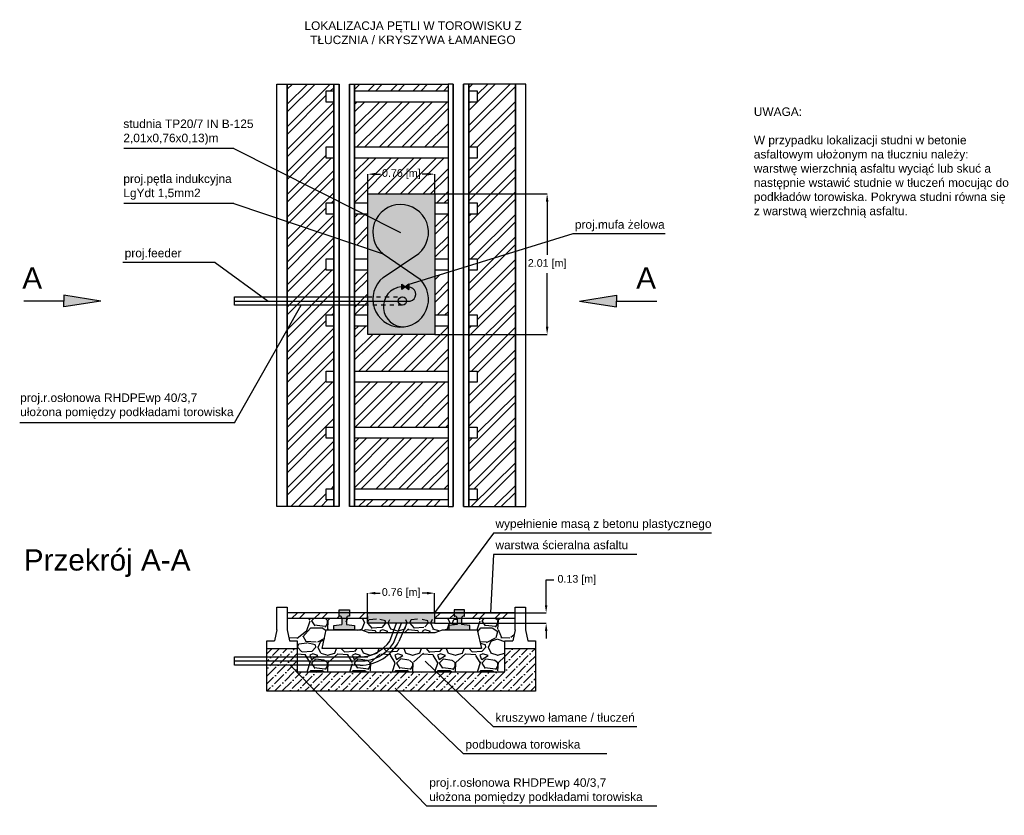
# Model space of a CAD drawing. Header units: metres. Extents: x 7499993 to 7500093, y 5790100 to 5790119.
# Tile 4 of 4: x 7500070 to 7500093, y 5790100 to 5790119. Entities that reach past the tile are written whole.
import ezdxf

# ---------------------------------------------------------------- set-up
doc = ezdxf.new("R2010")
doc.units = ezdxf.units.M
doc.header["$MEASUREMENT"] = 0
doc.linetypes.add('DASHED2', pattern=[0.375, 0.25, -0.125])
doc.layers.add('GTS - detekcja dla pojazdów', color=7, linetype='Continuous', lineweight=30)
doc.layers.add('GTS PE - studnie', color=7, linetype='Continuous')
doc.styles.get("Standard").update_dxf_attribs({"font": 'arial.ttf'})
doc.dimstyles.get("Standard").update_dxf_attribs({"dimtxt": 0.18, "dimasz": 0.18, "dimexe": 0.18, "dimexo": 0.0625, "dimgap": 0.09, "dimtad": 0, "dimtih": 1, "dimtoh": 1, "dimdec": 4, "dimzin": 0, "dimdsep": 46, "dimtxsty": 'Standard', "dimcen": 0.09, "dimadec": 0, "dimazin": 0, "dimtfac": 1, "dimtdec": 4, "dimtofl": 0, "dimtmove": 0, "dimatfit": 3, "dimfxl": 1, "dimtolj": 1, "dimtzin": 0, "dimarcsym": 0})
pattern_1 = [(45, (0, 0), (-0.2651650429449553, 0.2651650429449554), []), (45, (0.176776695, 0), (-0.2651650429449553, 0.2651650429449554), [])]

# ---------------------------------------------------------------- blocks, each defined once
blk = doc.blocks.new('*D16')
at = {"layer": 'GTS PE - studnie', "color": 0, "lineweight": -2, "transparency": 16777216}
for p, q in [((7500078.305264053, 5790115.095114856), (7500078.305264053, 5790115.558072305)), ((7500078.485264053, 5790115.558072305), (7500078.602008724, 5790115.558072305)), ((7500079.700458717, 5790115.558072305), (7500079.583714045, 5790115.558072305)), ((7500079.880458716, 5790115.095114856), (7500079.880458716, 5790115.558072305))]:
    blk.add_line(p, q, dxfattribs=at)
at = {"layer": 'GTS PE - studnie', "color": 0, "lineweight": -3, "transparency": 16777216}
for points in [[(7500078.485264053, 5790115.588072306), (7500078.485264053, 5790115.528072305), (7500078.305264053, 5790115.558072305)], [(7500079.700458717, 5790115.588072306), (7500079.700458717, 5790115.528072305), (7500079.880458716, 5790115.558072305)]]:
    blk.add_solid(points, dxfattribs=at)
at = {"layer": 'GTS PE - studnie', "color": 0, "lineweight": -3, "transparency": 16777216, "insert": (7500079.092861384, 5790115.558072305), "char_height": 0.18, "attachment_point": 5}
blk.add_mtext('\\A1;0.76 [m]', dxfattribs=at)
blk = doc.blocks.new('*D15')
at = {"layer": 'GTS PE - studnie', "color": 0, "lineweight": -2, "transparency": 16777216}
for p, q in [((7500079.897104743, 5790115.095114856), (7500082.519924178, 5790115.095114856)), ((7500082.519924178, 5790114.915114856), (7500082.519924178, 5790113.657820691)), ((7500082.519924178, 5790111.969817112), (7500082.519924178, 5790113.227111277)), ((7500079.880458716, 5790111.789817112), (7500082.519924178, 5790111.789817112))]:
    blk.add_line(p, q, dxfattribs=at)
at = {"layer": 'GTS PE - studnie', "color": 0, "lineweight": -3, "transparency": 16777216}
for points in [[(7500082.489924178, 5790114.915114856), (7500082.549924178, 5790114.915114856), (7500082.519924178, 5790115.095114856)], [(7500082.489924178, 5790111.969817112), (7500082.549924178, 5790111.969817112), (7500082.519924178, 5790111.789817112)]]:
    blk.add_solid(points, dxfattribs=at)
at = {"layer": 'GTS PE - studnie', "color": 0, "lineweight": -3, "transparency": 16777216, "insert": (7500082.519924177, 5790113.442465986), "char_height": 0.18, "attachment_point": 5}
blk.add_mtext('\\A1;2.01 [m]', dxfattribs=at)
blk = doc.blocks.new('*D13')
at = {"layer": 'GTS PE - studnie', "color": 0, "lineweight": -2, "transparency": 16777216}
for p, q in [((7500078.30093582, 5790105.243580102), (7500078.30093582, 5790105.706537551)), ((7500078.480935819, 5790105.706537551), (7500078.597680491, 5790105.706537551)), ((7500079.696130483, 5790105.706537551), (7500079.579385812, 5790105.706537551)), ((7500079.876130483, 5790105.243580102), (7500079.876130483, 5790105.706537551))]:
    blk.add_line(p, q, dxfattribs=at)
at = {"layer": 'GTS PE - studnie', "color": 0, "lineweight": -3, "transparency": 16777216}
for points in [[(7500078.480935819, 5790105.736537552), (7500078.480935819, 5790105.676537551), (7500078.30093582, 5790105.706537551)], [(7500079.696130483, 5790105.736537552), (7500079.696130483, 5790105.676537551), (7500079.876130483, 5790105.706537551)]]:
    blk.add_solid(points, dxfattribs=at)
at = {"layer": 'GTS PE - studnie', "color": 0, "lineweight": -3, "transparency": 16777216, "insert": (7500079.088533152, 5790105.706537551), "char_height": 0.18, "attachment_point": 5}
blk.add_mtext('\\A1;0.76 [m]', dxfattribs=at)
blk = doc.blocks.new('*D14')
at = {"layer": 'GTS PE - studnie', "color": 0, "lineweight": -2, "transparency": 16777216}
for p, q in [((7500082.497074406, 5790105.423580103), (7500082.497074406, 5790106.016466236)), ((7500082.497074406, 5790106.016466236), (7500082.677074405, 5790106.016466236)), ((7500079.876130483, 5790105.243580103), (7500082.497074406, 5790105.243580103)), ((7500079.876130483, 5790104.999612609), (7500082.497074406, 5790104.999612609)), ((7500082.497074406, 5790104.819612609), (7500082.497074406, 5790104.639612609))]:
    blk.add_line(p, q, dxfattribs=at)
at = {"layer": 'GTS PE - studnie', "color": 0, "lineweight": -3, "transparency": 16777216}
for points in [[(7500082.467074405, 5790105.423580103), (7500082.527074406, 5790105.423580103), (7500082.497074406, 5790105.243580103)], [(7500082.467074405, 5790104.819612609), (7500082.527074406, 5790104.819612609), (7500082.497074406, 5790104.999612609)]]:
    blk.add_solid(points, dxfattribs=at)
at = {"layer": 'GTS PE - studnie', "color": 0, "lineweight": -3, "transparency": 16777216, "insert": (7500083.217927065, 5790106.016466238), "char_height": 0.18, "attachment_point": 5}
blk.add_mtext('\\A1;0.13 [m]', dxfattribs=at)

msp = doc.modelspace()

# ---------------------------------------------------------------- hatches: boundary and pattern name
at = {"layer": 'GTS PE - studnie', "lineweight": -3}
h = msp.add_hatch(dxfattribs=at)
h.set_pattern_fill('ANSI32', color=256)
h.set_pattern_definition(pattern_1)
h.paths.add_polyline_path([(7500081.775193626, 5790117.675204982), (7500080.679260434, 5790117.675204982), (7500080.679260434, 5790117.518232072), (7500080.878269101, 5790117.518232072), (7500080.878269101, 5790117.253852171), (7500080.679260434, 5790117.253852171), (7500080.679260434, 5790116.200528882), (7500080.878269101, 5790116.200528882), (7500080.878269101, 5790115.936148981), (7500080.679260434, 5790115.936148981), (7500080.679260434, 5790114.882825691), (7500080.878269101, 5790114.882825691), (7500080.878269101, 5790114.61844579), (7500080.679260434, 5790114.61844579), (7500080.679260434, 5790113.565122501), (7500080.878269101, 5790113.565122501), (7500080.878269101, 5790113.3007426), (7500080.679260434, 5790113.3007426), (7500080.679260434, 5790112.247419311), (7500080.878269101, 5790112.247419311), (7500080.878269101, 5790111.98303941), (7500080.679260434, 5790111.98303941), (7500080.679260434, 5790110.92971612), (7500080.878269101, 5790110.92971612), (7500080.878269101, 5790110.66533622), (7500080.679260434, 5790110.66533622), (7500080.679260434, 5790109.61201293), (7500080.878269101, 5790109.61201293), (7500080.878269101, 5790109.347633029), (7500080.679260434, 5790109.347633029), (7500080.679260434, 5790108.16211979), (7500080.878269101, 5790108.16211979), (7500080.878269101, 5790107.897739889), (7500080.679260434, 5790107.897739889), (7500080.679260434, 5790107.744231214), (7500081.775193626, 5790107.744231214)])
h.paths.add_polyline_path([(7500077.506462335, 5790117.253852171), (7500077.329419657, 5790117.253852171), (7500077.329419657, 5790117.518232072), (7500077.506462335, 5790117.518232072), (7500077.506462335, 5790117.675204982), (7500076.410529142, 5790117.675204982), (7500076.410529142, 5790107.744231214), (7500077.506462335, 5790107.744231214), (7500077.506462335, 5790107.897739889), (7500077.329419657, 5790107.897739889), (7500077.329419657, 5790108.16211979), (7500077.506462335, 5790108.16211979), (7500077.506462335, 5790109.347633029), (7500077.329419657, 5790109.347633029), (7500077.329419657, 5790109.61201293), (7500077.506462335, 5790109.61201293), (7500077.506462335, 5790110.66533622), (7500077.329419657, 5790110.66533622), (7500077.329419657, 5790110.92971612), (7500077.506462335, 5790110.92971612), (7500077.506462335, 5790111.98303941), (7500077.329419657, 5790111.98303941), (7500077.329419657, 5790112.247419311), (7500077.506462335, 5790112.247419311), (7500077.506462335, 5790113.3007426), (7500077.329419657, 5790113.3007426), (7500077.329419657, 5790113.565122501), (7500077.506462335, 5790113.565122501), (7500077.506462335, 5790114.61844579), (7500077.329419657, 5790114.61844579), (7500077.329419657, 5790114.882825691), (7500077.506462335, 5790114.882825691), (7500077.506462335, 5790115.936148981), (7500077.329419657, 5790115.936148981), (7500077.329419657, 5790116.200528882), (7500077.506462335, 5790116.200528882)])
h = msp.add_hatch(dxfattribs=at)
h.set_pattern_fill('ANSI32', color=256)
h.set_pattern_definition(pattern_1)
h.paths.add_polyline_path([(7500080.191108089, 5790117.675204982), (7500077.994614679, 5790117.675204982), (7500077.994614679, 5790117.518232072), (7500080.191108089, 5790117.518232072)])
h = msp.add_hatch(dxfattribs=at)
h.set_pattern_fill('ANSI32', color=256)
h.set_pattern_definition(pattern_1)
h.paths.add_polyline_path([(7500080.191108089, 5790117.253852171), (7500077.994614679, 5790117.253852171), (7500077.994614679, 5790116.200528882), (7500080.191108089, 5790116.200528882)])
h = msp.add_hatch(dxfattribs=at)
h.set_pattern_fill('ANSI32', color=256)
h.set_pattern_definition(pattern_1)
h.paths.add_polyline_path([(7500080.191108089, 5790115.936148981), (7500077.994614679, 5790115.936148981), (7500077.994614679, 5790114.882825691), (7500078.305264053, 5790114.882825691), (7500078.305264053, 5790115.095114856), (7500079.880458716, 5790115.095114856), (7500079.880458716, 5790114.882825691), (7500080.191108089, 5790114.882825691)])
h.paths.add_polyline_path([(7500078.596572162, 5790115.394770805), (7500079.595044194, 5790115.394770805), (7500079.595044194, 5790115.765698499), (7500078.596572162, 5790115.765698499)], flags=24)
h = msp.add_hatch(color=21, dxfattribs=at)
h.dxf.hatch_style = 1
h.paths.add_polyline_path([(7500078.305264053, 5790115.095114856), (7500079.880458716, 5790115.095114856), (7500079.880458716, 5790111.789817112), (7500078.305264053, 5790111.789817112)])
h = msp.add_hatch(dxfattribs=at)
h.set_pattern_fill('ANSI32', color=256)
h.set_pattern_definition(pattern_1)
h.paths.add_polyline_path([(7500078.305264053, 5790114.576851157), (7500078.222438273, 5790114.61844579), (7500077.994614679, 5790114.61844579), (7500077.994614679, 5790113.907764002), (7500078.305264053, 5790113.80281831)])
h = msp.add_hatch(dxfattribs=at)
h.set_pattern_fill('ANSI32', color=256)
h.set_pattern_definition(pattern_1)
h.paths.add_polyline_path([(7500080.191108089, 5790114.61844579), (7500079.880458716, 5790114.61844579), (7500079.880458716, 5790113.565122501), (7500080.191108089, 5790113.565122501)])
h = msp.add_hatch(dxfattribs=at)
h.set_pattern_fill('ANSI32', color=256)
h.set_pattern_definition(pattern_1)
h.paths.add_polyline_path([(7500078.305264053, 5790113.3007426), (7500077.994614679, 5790113.3007426), (7500077.994614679, 5790112.247419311), (7500078.305264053, 5790112.247419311)])
h = msp.add_hatch(dxfattribs=at)
h.set_pattern_fill('ANSI32', color=256)
h.set_pattern_definition(pattern_1)
h.paths.add_polyline_path([(7500080.191108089, 5790113.245326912), (7500079.880458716, 5790113.149364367), (7500079.880458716, 5790112.247419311), (7500080.191108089, 5790112.247419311)])
h = msp.add_hatch(color=256, dxfattribs=at)
h.dxf.hatch_style = 1
h.paths.add_polyline_path([(7500079.101583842, 5790112.973405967), (7500079.273004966, 5790112.850294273), (7500079.273004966, 5790112.973405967), (7500079.101583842, 5790112.850294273)])
h = msp.add_hatch(color=256, dxfattribs=at)
h.dxf.hatch_style = 1
h.paths.add_polyline_path([(7500071.161160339, 5790112.710999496), (7500071.161160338, 5790112.57513423), (7500071.161160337, 5790112.439268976), (7500072.029577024, 5790112.57513423)])
h = msp.add_hatch(color=256, dxfattribs=at)
h.dxf.hatch_style = 1
h.paths.add_polyline_path([(7500084.151001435, 5790112.710999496), (7500084.151001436, 5790112.57513423), (7500084.151001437, 5790112.439268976), (7500083.282584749, 5790112.57513423)])
h = msp.add_hatch(dxfattribs=at)
h.set_pattern_fill('ANSI32', color=256)
h.set_pattern_definition(pattern_1)
h.paths.add_polyline_path([(7500080.191108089, 5790111.98303941), (7500079.880458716, 5790111.98303941), (7500079.880458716, 5790111.789817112), (7500078.305264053, 5790111.789817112), (7500078.305264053, 5790111.98303941), (7500077.994614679, 5790111.98303941), (7500077.994614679, 5790110.92971612), (7500080.191108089, 5790110.92971612)])
h = msp.add_hatch(dxfattribs=at)
h.set_pattern_fill('ANSI32', color=256)
h.set_pattern_definition(pattern_1)
h.paths.add_polyline_path([(7500080.191108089, 5790110.66533622), (7500077.994614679, 5790110.66533622), (7500077.994614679, 5790109.61201293), (7500080.191108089, 5790109.61201293)])
h = msp.add_hatch(dxfattribs=at)
h.set_pattern_fill('ANSI32', color=256)
h.set_pattern_definition(pattern_1)
h.paths.add_polyline_path([(7500080.191108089, 5790109.347633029), (7500077.994614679, 5790109.347633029), (7500077.994614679, 5790108.16211979), (7500080.191108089, 5790108.16211979)])
h = msp.add_hatch(dxfattribs=at)
h.set_pattern_fill('ANSI32', color=256)
h.set_pattern_definition(pattern_1)
h.paths.add_polyline_path([(7500080.191108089, 5790107.897739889), (7500077.994614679, 5790107.897739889), (7500077.994614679, 5790107.744231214), (7500080.191108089, 5790107.744231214)])
h = msp.add_hatch(dxfattribs=at)
h.set_pattern_fill('ANSI32', color=256)
h.set_pattern_definition(pattern_1)
h.paths.add_polyline_path([(7500077.697355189, 5790105.113125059), (7500077.697355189, 5790105.120358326, 0.34076038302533), (7500077.641261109, 5790105.169486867), (7500077.628500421, 5790105.169486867), (7500077.628500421, 5790105.243580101), (7500076.41179234, 5790105.2435801), (7500076.41179234, 5790105.113125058)])
h.paths.add_polyline_path([(7500077.872576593, 5790105.243580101), (7500077.872576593, 5790105.169486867), (7500077.859815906, 5790105.169486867, 0.3407603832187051), (7500077.803721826, 5790105.120358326), (7500077.803721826, 5790105.113125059), (7500078.30093582, 5790105.113125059), (7500078.30093582, 5790105.157097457), (7500078.30093582, 5790105.243580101)])
h.paths.add_polyline_path([(7500079.876130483, 5790105.243580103), (7500079.876130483, 5790105.113125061), (7500080.403966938, 5790105.113125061), (7500080.403966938, 5790105.120358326, 0.3407603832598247), (7500080.347872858, 5790105.169486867), (7500080.33511217, 5790105.169486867), (7500080.33511217, 5790105.243580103)])
h.paths.add_polyline_path([(7500080.579188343, 5790105.243580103), (7500080.579188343, 5790105.169486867), (7500080.566427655, 5790105.169486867, 0.3407603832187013), (7500080.510333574, 5790105.120358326), (7500080.510333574, 5790105.113125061), (7500081.765273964, 5790105.113125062), (7500081.765273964, 5790105.243580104)])
h = msp.add_hatch(dxfattribs=at)
h.set_pattern_fill('GRAVEL', color=256)
h.set_pattern_definition([(228.012787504, (49.07473144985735, -0.5670262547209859), (-8.000000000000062, -9.000000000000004), [0.134536, -13.3190880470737]), (184.969740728, (48.98473144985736, -0.6670262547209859), (11.99999999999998, 1.000000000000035), [0.230868, -22.85592476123]), (132.510447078, (48.75473144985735, -0.6870262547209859), (10.00000000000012, -10.99999999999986), [0.162788, -16.1160325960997]), (267.273689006, (48.36473144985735, -0.9370262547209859), (1.000000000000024, 20.00000000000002), [0.2102379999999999, -20.81355804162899]), (292.833654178, (48.35473144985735, -1.147026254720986), (-4.999999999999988, 12.00000000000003), [0.2061549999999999, -20.40937312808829]), (357.273689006, (48.43473144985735, -1.337026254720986), (-20.00000000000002, 1.000000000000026), [0.2102379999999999, -20.81355804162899]), (37.6942404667, (48.64473144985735, -1.347026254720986), (-13, -9.999999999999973), [0.278029, -27.524848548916]), (72.2553283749, (48.86473144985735, -1.177026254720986), (7.000000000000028, 22), [0.2624879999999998, -25.98632149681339]), (121.429565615, (48.94473144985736, -0.9270262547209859), (-8.00000000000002, 12.99999999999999), [0.21095, -20.884073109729]), (175.236358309, (48.83473144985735, -0.7470262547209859), (10.99999999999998, -1.000000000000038), [0.240832, -11.8007625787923]), (222.397437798, (48.59473144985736, -0.7270262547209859), (-11.99999999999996, -10.99999999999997), [0.311448, -30.8333750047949]), (138.814074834, (49.35473144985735, -0.9470262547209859), (-7.000000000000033, 6), [0.106301, -10.52384481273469]), (171.46923439, (49.27473144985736, -0.8770262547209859), (13, -1.999999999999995), [0.202237, -20.021511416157]), (225, (49.07473144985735, -0.8470262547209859), (-1.110223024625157e-16, -0.9999999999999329), [0.141421, -1.2727925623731]), (203.198590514, (49.00473144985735, -0.7270262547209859), (4.999999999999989, 1.999999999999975), [0.076158, -7.5396151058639]), (291.801409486, (48.93473144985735, -0.7570262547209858), (-0.9999999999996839, 3.000000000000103), [0.107703, -5.2774618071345]), (30.96375653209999, (48.97473144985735, -0.8570262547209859), (3.000000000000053, 1.99999999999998), [0.174929, -5.656022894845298]), (161.565051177, (49.12473144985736, -0.7670262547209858), (2.000000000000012, -0.9999999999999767), [0.1264909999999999, -3.035786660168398]), (16.389540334, (48.35473144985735, -0.7570262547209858), (9.999999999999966, 3.000000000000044), [0.1772, -17.5428451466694]), (70.3461759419, (48.52473144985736, -0.7070262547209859), (-4.00000000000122, -11.0000000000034), [0.148661, -14.717407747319]), (293.198590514, (49.12473144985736, -0.5670262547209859), (-1.99999999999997, 4.999999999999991), [0.152315, -7.4634581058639]), (343.610459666, (49.18473144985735, -0.7070262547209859), (-9.999999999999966, 3.000000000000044), [0.1771999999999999, -17.54284514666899]), (339.44395478, (48.35473144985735, -1.377026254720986), (-5.000000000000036, 2.000000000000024), [0.1708799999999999, -8.373123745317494]), (294.775140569, (48.51473144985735, -1.437026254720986), (-5.000000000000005, 11), [0.143178, -14.174643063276]), (66.8014094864, (49.13473144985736, -1.567026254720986), (1.999999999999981, 4.99999999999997), [0.152315, -7.4634581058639]), (17.3540246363, (49.19473144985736, -1.427026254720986), (-12.99999999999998, -3.999999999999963), [0.167631, -16.59542361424]), (69.44395478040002, (48.64473144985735, -1.567026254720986), (-2.000000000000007, -4.999999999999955), [0.08543999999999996, -8.458563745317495]), (101.309932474, (49.07473144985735, -1.567026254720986), (-0.9999999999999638, 4.000000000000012), [0.05099, -5.0480295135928]), (165.963756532, (49.06473144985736, -1.517026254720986), (2.999999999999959, -1.000000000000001), [0.206155, -3.9169506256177]), (186.009005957, (48.86473144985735, -1.467026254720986), (10.00000000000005, 0.9999999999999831), [0.19105, -18.9139231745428]), (303.690067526, (48.97473144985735, -0.9470262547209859), (-0.9999999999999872, 1.999999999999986), [0.1442219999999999, -3.461329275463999]), (353.157226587, (49.05473144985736, -1.067026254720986), (17.00000000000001, -2.000000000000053), [0.251794, -24.9275626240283]), (60.9453959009, (49.30473144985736, -1.097026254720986), (-3.999999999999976, -6.999999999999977), [0.102956, -10.192674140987]), (90, (49.35473144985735, -1.007026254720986), (-0.9999999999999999, 1), [0.06, -0.94]), (120.256437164, (48.84473144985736, -1.437026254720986), (4.000000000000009, -7.000000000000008), [0.138924, -13.7535199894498]), (48.01278750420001, (48.77473144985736, -1.317026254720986), (8, 8.999999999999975), [0.269072, -13.1845520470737]), (0, (48.95473144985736, -1.117026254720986), (1, 1), [0.26, -0.74]), (325.3048464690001, (49.21473144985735, -1.117026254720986), (10.00000000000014, -6.999999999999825), [0.1581139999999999, -15.65327430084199]), (254.054604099, (49.34473144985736, -1.207026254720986), (-1.000000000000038, -4.000000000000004), [0.145602, -7.1345078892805]), (207.645975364, (49.30473144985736, -1.347026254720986), (-18.99999999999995, -10.00000000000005), [0.237065, -23.4694741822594]), (175.42607874, (49.09473144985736, -1.457026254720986), (-12.99999999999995, 1.000000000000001), [0.250799, -24.8290734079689])])
h.paths.add_polyline_path([(7500081.529302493, 5790104.405029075), (7500081.529302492, 5790104.5890062), (7500081.712505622, 5790104.5890062), (7500081.765273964, 5790104.8452118), (7500081.765273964, 5790105.113125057), (7500080.510333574, 5790105.113125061), (7500080.510333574, 5790104.970868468), (7500080.701226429, 5790104.948330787), (7500080.701226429, 5790104.845752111), (7500080.878269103, 5790104.845752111), (7500080.978269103, 5790104.405029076), (7500077.229419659, 5790104.405029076), (7500077.329419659, 5790104.845752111), (7500077.506462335, 5790104.845752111), (7500077.506462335, 5790104.948330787), (7500077.698353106, 5790104.970986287), (7500077.697355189, 5790105.113125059), (7500076.41179234, 5790105.113125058), (7500076.411792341, 5790104.845211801), (7500076.464560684, 5790104.5890062), (7500076.645414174, 5790104.589006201), (7500076.645414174, 5790104.405029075), (7500076.645414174, 5790103.856565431), (7500081.529302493, 5790103.856565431)])
h = msp.add_hatch(color=256, dxfattribs=at)
h.dxf.hatch_style = 1
h.paths.add_polyline_path([(7500077.803721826, 5790105.120358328, -0.3407603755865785), (7500077.859815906, 5790105.169486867), (7500077.872576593, 5790105.169486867), (7500077.872576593, 5790105.31767334), (7500077.628500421, 5790105.31767334), (7500077.628500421, 5790105.169486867), (7500077.633639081, 5790105.169486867, -0.3760013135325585), (7500077.697355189, 5790105.120358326), (7500077.697355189, 5790104.970868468), (7500077.506462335, 5790104.948330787), (7500077.506462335, 5790104.845752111), (7500077.994614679, 5790104.845752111), (7500077.994614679, 5790104.948330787), (7500077.803721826, 5790104.970868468)])
h = msp.add_hatch(dxfattribs=at)
h.set_pattern_fill('GRAVEL', color=256)
h.set_pattern_definition([(228.012787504, (0.72, 1), (-8.000000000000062, -9.000000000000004), [0.134536, -13.3190880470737]), (184.969740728, (0.63, 0.9), (11.99999999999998, 1.000000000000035), [0.230868, -22.85592476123]), (132.510447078, (0.4, 0.88), (10.00000000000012, -10.99999999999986), [0.162788, -16.1160325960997]), (267.273689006, (0.01, 0.63), (1.000000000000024, 20.00000000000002), [0.210238, -20.813558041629]), (292.833654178, (0, 0.42), (-4.999999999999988, 12.00000000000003), [0.206155, -20.4093731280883]), (357.273689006, (0.08, 0.23), (-20.00000000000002, 1.000000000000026), [0.210238, -20.813558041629]), (37.6942404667, (0.29, 0.22), (-13, -9.999999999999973), [0.278029, -27.524848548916]), (72.2553283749, (0.51, 0.39), (7.000000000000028, 22), [0.2624879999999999, -25.98632149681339]), (121.429565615, (0.59, 0.64), (-8.00000000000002, 12.99999999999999), [0.21095, -20.884073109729]), (175.236358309, (0.48, 0.82), (10.99999999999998, -1.000000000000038), [0.240832, -11.8007625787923]), (222.397437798, (0.24, 0.84), (-11.99999999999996, -10.99999999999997), [0.311448, -30.8333750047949]), (138.814074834, (1, 0.62), (-7.000000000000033, 6), [0.106301, -10.5238448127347]), (171.46923439, (0.92, 0.69), (13, -1.999999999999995), [0.202237, -20.021511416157]), (225, (0.72, 0.72), (-1.110223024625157e-16, -0.9999999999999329), [0.141421, -1.2727925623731]), (203.198590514, (0.65, 0.84), (4.999999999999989, 1.999999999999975), [0.076158, -7.5396151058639]), (291.801409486, (0.58, 0.81), (-0.9999999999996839, 3.000000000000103), [0.107703, -5.2774618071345]), (30.96375653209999, (0.62, 0.71), (3.000000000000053, 1.99999999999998), [0.174929, -5.656022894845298]), (161.565051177, (0.77, 0.8), (2.000000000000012, -0.9999999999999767), [0.126491, -3.035786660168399]), (16.389540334, (0, 0.81), (9.999999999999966, 3.000000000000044), [0.1772, -17.5428451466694]), (70.3461759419, (0.17, 0.86), (-4.00000000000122, -11.0000000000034), [0.148661, -14.717407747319]), (293.198590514, (0.77, 1), (-1.99999999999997, 4.999999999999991), [0.152315, -7.4634581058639]), (343.610459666, (0.83, 0.86), (-9.999999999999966, 3.000000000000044), [0.1772, -17.54284514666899]), (339.44395478, (0, 0.19), (-5.000000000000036, 2.000000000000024), [0.17088, -8.373123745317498]), (294.775140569, (0.16, 0.13), (-5.000000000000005, 11), [0.143178, -14.174643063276]), (66.8014094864, (0.78, 0), (1.999999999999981, 4.99999999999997), [0.152315, -7.4634581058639]), (17.3540246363, (0.84, 0.14), (-12.99999999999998, -3.999999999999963), [0.167631, -16.59542361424]), (69.44395478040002, (0.29, 0), (-2.000000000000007, -4.999999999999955), [0.08543999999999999, -8.458563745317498]), (101.309932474, (0.72, 0), (-0.9999999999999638, 4.000000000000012), [0.05099, -5.0480295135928]), (165.963756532, (0.71, 0.05), (2.999999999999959, -1.000000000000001), [0.206155, -3.9169506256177]), (186.009005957, (0.51, 0.1), (10.00000000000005, 0.9999999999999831), [0.19105, -18.9139231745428]), (303.690067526, (0.62, 0.62), (-0.9999999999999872, 1.999999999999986), [0.144222, -3.461329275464]), (353.157226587, (0.7, 0.5), (17.00000000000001, -2.000000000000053), [0.251794, -24.9275626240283]), (60.9453959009, (0.95, 0.47), (-3.999999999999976, -6.999999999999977), [0.102956, -10.192674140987]), (90, (1, 0.56), (-0.9999999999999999, 1), [0.06, -0.94]), (120.256437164, (0.49, 0.13), (4.000000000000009, -7.000000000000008), [0.138924, -13.7535199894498]), (48.01278750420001, (0.42, 0.25), (8, 8.999999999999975), [0.269072, -13.1845520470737]), (0, (0.6, 0.45), (1, 1), [0.26, -0.74]), (325.3048464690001, (0.86, 0.45), (10.00000000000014, -6.999999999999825), [0.158114, -15.653274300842]), (254.054604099, (0.99, 0.36), (-1.000000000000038, -4.000000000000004), [0.145602, -7.1345078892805]), (207.645975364, (0.95, 0.22), (-18.99999999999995, -10.00000000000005), [0.237065, -23.4694741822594]), (175.42607874, (0.74, 0.11), (-12.99999999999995, 1.000000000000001), [0.250799, -24.8290734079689])])
h.paths.add_polyline_path([(7500080.403966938, 5790105.113125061), (7500079.876130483, 5790105.113125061), (7500079.876130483, 5790105.089464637), (7500078.30093582, 5790105.089464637), (7500078.30093582, 5790105.113125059), (7500077.803721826, 5790105.113125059), (7500077.803721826, 5790104.970868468), (7500077.994614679, 5790104.948330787), (7500077.994614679, 5790104.845752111), (7500078.143637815, 5790104.845752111), (7500078.31624705, 5790104.778119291), (7500079.891441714, 5790104.778119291), (7500080.064050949, 5790104.845752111), (7500080.213074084, 5790104.845752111), (7500080.213074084, 5790104.948330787), (7500080.403966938, 5790104.970868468)])
h = msp.add_hatch(color=21, dxfattribs=at)
h.dxf.hatch_style = 1
h.paths.add_polyline_path([(7500078.30093582, 5790105.243580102), (7500078.30093582, 5790104.999612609), (7500079.876130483, 5790104.999612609), (7500079.876130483, 5790105.243580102)])
h = msp.add_hatch(color=256, dxfattribs=at)
h.dxf.hatch_style = 1
h.paths.add_polyline_path([(7500080.403966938, 5790105.120358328), (7500080.403966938, 5790104.970868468), (7500080.213074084, 5790104.948330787), (7500080.213074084, 5790104.845752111), (7500080.701226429, 5790104.845752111), (7500080.701226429, 5790104.948330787), (7500080.510333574, 5790104.970868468), (7500080.510333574, 5790105.120358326, -0.3407603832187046), (7500080.566427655, 5790105.169486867), (7500080.579188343, 5790105.169486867), (7500080.579188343, 5790105.31767334), (7500080.33511217, 5790105.31767334), (7500080.33511217, 5790105.169486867), (7500080.34025083, 5790105.169486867, -0.3760013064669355)])
h = msp.add_hatch(dxfattribs=at)
h.set_pattern_fill('ANSI36', color=256)
h.set_pattern_definition([(45, (48.35473144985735, -1.567026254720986), (0.06629126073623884, 0.2430679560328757), [0.3125, -0.0625, 0, -0.0625])])
h.paths.add_polyline_path([(7500075.930481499, 5790103.402456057), (7500082.244235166, 5790103.402456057), (7500082.244235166, 5790104.405029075), (7500081.529302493, 5790104.405029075), (7500081.529302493, 5790103.856565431), (7500076.645414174, 5790103.856565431), (7500076.645414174, 5790104.405029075), (7500075.930481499, 5790104.405029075)])

# ---------------------------------------------------------------- linework, layer by layer
for p, q in [((7500075.154384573, 5790116.159204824), (7500072.570043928, 5790116.159204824)), ((7500075.154384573, 5790116.159204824), (7500079.076474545, 5790114.189553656)), ((7500075.154384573, 5790114.867269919), (7500072.570043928, 5790114.867269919)), ((7500075.154384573, 5790114.867269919), (7500078.663141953, 5790113.681917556)), ((7500083.12649248, 5790114.152095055), (7500079.244431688, 5790112.952889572)), ((7500085.295296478, 5790114.152095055), (7500083.12649248, 5790114.152095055)), ((7500074.713330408, 5790113.480249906), (7500072.544526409, 5790113.480249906)), ((7500074.713330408, 5790113.480249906), (7500075.960726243, 5790112.57513423)), ((7500079.101583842, 5790112.973405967), (7500079.273004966, 5790112.850294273)), ((7500079.273004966, 5790112.973405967), (7500079.101583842, 5790112.850294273)), ((7500072.029577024, 5790112.57513423), (7500071.161160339, 5790112.710999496)), ((7500071.161160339, 5790112.710999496), (7500071.161160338, 5790112.575134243)), ((7500072.029577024, 5790112.57513423), (7500071.161160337, 5790112.439268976)), ((7500071.161160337, 5790112.439268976), (7500071.161160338, 5790112.57513423)), ((7500083.282584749, 5790112.57513423), (7500084.151001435, 5790112.710999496)), ((7500083.282584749, 5790112.57513423), (7500084.151001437, 5790112.439268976)), ((7500084.151001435, 5790112.710999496), (7500084.151001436, 5790112.575134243)), ((7500084.151001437, 5790112.439268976), (7500084.151001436, 5790112.57513423)), ((7500075.172316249, 5790109.710158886), (7500076.738873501, 5790112.47709586)), ((7500075.172316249, 5790109.710158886), (7500070.122206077, 5790109.710158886)), ((7500081.259564, 5790107.118537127), (7500079.876130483, 5790105.243580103)), ((7500086.385747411, 5790107.118537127), (7500081.259564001, 5790107.118537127)), ((7500081.259564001, 5790106.61772312), (7500081.186602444, 5790105.243580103)), ((7500084.629279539, 5790106.61772312), (7500081.259564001, 5790106.61772312)), ((7500076.166452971, 5790105.381038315), (7500076.411792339, 5790105.381038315)), ((7500076.166452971, 5790104.8452118), (7500076.166452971, 5790105.381038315)), ((7500076.411792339, 5790105.381038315), (7500076.411792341, 5790104.845211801)), ((7500081.765273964, 5790105.381038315), (7500082.010613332, 5790105.381038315)), ((7500081.765273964, 5790104.8452118), (7500081.765273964, 5790105.381038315)), ((7500082.010613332, 5790105.381038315), (7500082.010613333, 5790104.845211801)), ((7500081.765273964, 5790105.243580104), (7500076.41179234, 5790105.2435801)), ((7500078.30093582, 5790105.11312506), (7500076.41179234, 5790105.113125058)), ((7500077.697355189, 5790105.120358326), (7500077.697355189, 5790104.970868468)), ((7500077.803721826, 5790105.120358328), (7500077.803721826, 5790104.970868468)), ((7500078.30093582, 5790105.157097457), (7500078.30093582, 5790105.089464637)), ((7500081.765273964, 5790105.113125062), (7500079.876130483, 5790105.113125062)), ((7500080.403966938, 5790105.120358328), (7500080.403966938, 5790104.970868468)), ((7500080.510333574, 5790105.120358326), (7500080.510333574, 5790104.970868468)), ((7500078.819881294, 5790104.581257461), (7500078.978792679, 5790104.999612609)), ((7500079.223490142, 5790104.999612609), (7500079.033975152, 5790104.573562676)), ((7500076.166452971, 5790104.8452118), (7500076.113684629, 5790104.5890062)), ((7500076.411792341, 5790104.845211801), (7500076.464560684, 5790104.589006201)), ((7500077.229419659, 5790104.405029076), (7500077.329419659, 5790104.845752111)), ((7500077.329419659, 5790104.845752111), (7500078.143637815, 5790104.845752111)), ((7500078.31624705, 5790104.778119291), (7500078.143637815, 5790104.845752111)), ((7500078.31624705, 5790104.778119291), (7500079.891441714, 5790104.778119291)), ((7500079.891441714, 5790104.778119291), (7500080.064050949, 5790104.845752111)), ((7500080.064050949, 5790104.845752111), (7500080.878269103, 5790104.845752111)), ((7500080.878269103, 5790104.845752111), (7500080.978269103, 5790104.405029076)), ((7500081.765273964, 5790104.8452118), (7500081.712505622, 5790104.5890062)), ((7500082.010613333, 5790104.845211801), (7500082.063381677, 5790104.589006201)), ((7500075.930481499, 5790104.405029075), (7500075.930481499, 5790104.5890062)), ((7500075.930481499, 5790104.5890062), (7500076.11368463, 5790104.5890062)), ((7500076.464560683, 5790104.5890062), (7500076.645414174, 5790104.589006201)), ((7500076.645414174, 5790104.589006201), (7500076.645414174, 5790104.405029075)), ((7500081.529302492, 5790104.405029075), (7500081.529302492, 5790104.5890062)), ((7500081.529302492, 5790104.5890062), (7500081.712505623, 5790104.5890062)), ((7500082.063381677, 5790104.5890062), (7500082.244235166, 5790104.589006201)), ((7500082.244235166, 5790104.589006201), (7500082.244235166, 5790104.405029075)), ((7500075.17248295, 5790104.014102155), (7500075.17248295, 5790104.210178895)), ((7500075.17248295, 5790104.210178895), (7500078.305264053, 5790104.210178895)), ((7500075.930481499, 5790104.405029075), (7500076.645414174, 5790104.405029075)), ((7500075.930481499, 5790103.402456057), (7500075.930481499, 5790104.405029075)), ((7500076.645414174, 5790104.405029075), (7500076.645414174, 5790103.856565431)), ((7500080.978269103, 5790104.405029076), (7500077.229419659, 5790104.405029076)), ((7500081.529302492, 5790104.405029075), (7500082.244235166, 5790104.405029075)), ((7500081.529302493, 5790103.856565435), (7500081.529302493, 5790104.405029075)), ((7500082.244235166, 5790104.405029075), (7500082.244235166, 5790103.402456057)), ((7500078.123415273, 5790104.014102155), (7500075.17248295, 5790104.014102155)), ((7500079.694787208, 5790100.698565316), (7500076.478649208, 5790104.014102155)), ((7500081.259564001, 5790102.560725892), (7500079.653558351, 5790104.104263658)), ((7500076.645414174, 5790103.856565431), (7500081.529302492, 5790103.856565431)), ((7500082.244235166, 5790103.402456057), (7500075.930481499, 5790103.402456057)), ((7500080.554010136, 5790101.928302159), (7500078.948004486, 5790103.471839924)), ((7500084.629279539, 5790102.560725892), (7500081.259564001, 5790102.560725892)), ((7500083.923725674, 5790101.928302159), (7500080.554010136, 5790101.928302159)), ((7500085.095288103, 5790100.698565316), (7500079.694787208, 5790100.698565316))]:
    msp.add_line(p, q, dxfattribs=at)
at = {"layer": 'GTS PE - studnie', "lineweight": 30}
for p, q in [((7500078.663141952, 5790113.681917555), (7500079.533585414, 5790113.087047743)), ((7500071.161160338, 5790112.575134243), (7500070.216200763, 5790112.57513423)), ((7500075.172482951, 5790112.57513423), (7500079.300838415, 5790112.57513423)), ((7500084.151001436, 5790112.575134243), (7500085.09596101, 5790112.57513423)), ((7500078.905926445, 5790104.52832083), (7500079.095751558, 5790104.999612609)), ((7500075.172482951, 5790104.112140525), (7500078.127432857, 5790104.112140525))]:
    msp.add_line(p, q, dxfattribs=at)
at = {"layer": 'GTS PE - studnie', "lineweight": -3}
for points in [[(7500076.166452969, 5790117.675204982), (7500076.410529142, 5790117.675204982), (7500076.410529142, 5790107.744231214), (7500076.166452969, 5790107.744231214)], [(7500076.410529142, 5790117.675204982), (7500077.506462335, 5790117.675204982), (7500077.506462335, 5790107.744231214), (7500076.410529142, 5790107.744231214)], [(7500077.506462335, 5790117.675204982), (7500077.628500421, 5790117.675204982), (7500077.628500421, 5790107.744231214), (7500077.506462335, 5790107.744231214)], [(7500077.872576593, 5790117.675204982), (7500077.994614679, 5790117.675204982), (7500077.994614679, 5790107.744231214), (7500077.872576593, 5790107.744231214)], [(7500077.994614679, 5790117.675204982), (7500080.191108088, 5790117.675204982), (7500080.191108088, 5790107.744231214), (7500077.994614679, 5790107.744231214)], [(7500080.313146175, 5790117.675204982), (7500080.191108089, 5790117.675204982), (7500080.191108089, 5790107.744231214), (7500080.313146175, 5790107.744231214)], [(7500080.679260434, 5790117.675204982), (7500080.557222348, 5790117.675204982), (7500080.557222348, 5790107.744231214), (7500080.679260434, 5790107.744231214)], [(7500081.775193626, 5790117.675204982), (7500080.679260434, 5790117.675204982), (7500080.679260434, 5790107.744231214), (7500081.775193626, 5790107.744231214)], [(7500082.019269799, 5790117.675204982), (7500081.775193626, 5790117.675204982), (7500081.775193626, 5790107.744231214), (7500082.019269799, 5790107.744231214)]]:
    msp.add_lwpolyline(points, close=True, dxfattribs=at)
for points in [[(7500077.628500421, 5790107.744231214), (7500077.628500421, 5790117.675204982)], [(7500077.872576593, 5790117.675204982), (7500077.872576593, 5790107.744231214)], [(7500080.313146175, 5790117.675204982), (7500080.313146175, 5790107.744231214)], [(7500080.557222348, 5790107.744231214), (7500080.557222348, 5790117.675204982)], [(7500079.101583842, 5790112.850294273), (7500079.101583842, 5790112.973405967)], [(7500079.273004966, 5790112.973405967), (7500079.273004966, 5790112.850294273)], [(7500078.305264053, 5790112.47709586), (7500075.17248295, 5790112.47709586), (7500075.17248295, 5790112.6731726), (7500078.305264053, 5790112.6731726)], [(7500077.506462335, 5790110.66533622), (7500077.329419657, 5790110.66533622), (7500077.329419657, 5790110.92971612), (7500077.506462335, 5790110.92971612)], [(7500077.641261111, 5790105.169486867), (7500077.628500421, 5790105.169486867), (7500077.628500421, 5790105.31767334), (7500077.872576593, 5790105.31767334), (7500077.872576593, 5790105.169486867), (7500077.859815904, 5790105.169486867)], [(7500080.566427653, 5790105.169486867), (7500080.579188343, 5790105.169486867), (7500080.579188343, 5790105.31767334), (7500080.33511217, 5790105.31767334), (7500080.33511217, 5790105.169486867), (7500080.34787286, 5790105.169486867)], [(7500077.803721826, 5790104.970868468), (7500077.803721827, 5790104.970868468), (7500077.994614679, 5790104.948330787), (7500077.994614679, 5790104.845752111), (7500077.506462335, 5790104.845752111), (7500077.506462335, 5790104.948330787), (7500077.697355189, 5790104.970868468)], [(7500080.403966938, 5790104.970868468), (7500080.403966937, 5790104.970868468), (7500080.213074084, 5790104.948330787), (7500080.213074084, 5790104.845752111), (7500080.701226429, 5790104.845752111), (7500080.701226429, 5790104.948330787), (7500080.510333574, 5790104.970868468)]]:
    msp.add_lwpolyline(points, dxfattribs=at)
at = {"layer": 'GTS PE - studnie', "lineweight": 30}
for points in [[(7500077.506462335, 5790117.253852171), (7500077.329419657, 5790117.253852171), (7500077.329419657, 5790117.518232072), (7500077.506462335, 5790117.518232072)], [(7500077.994614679, 5790117.518232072), (7500080.191108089, 5790117.518232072)], [(7500080.679260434, 5790117.518232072), (7500080.878269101, 5790117.518232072), (7500080.878269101, 5790117.253852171), (7500080.679260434, 5790117.253852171)], [(7500080.191108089, 5790117.253852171), (7500077.994614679, 5790117.253852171)], [(7500077.506462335, 5790115.936148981), (7500077.329419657, 5790115.936148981), (7500077.329419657, 5790116.200528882), (7500077.506462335, 5790116.200528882)], [(7500077.994614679, 5790116.200528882), (7500080.191108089, 5790116.200528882)], [(7500080.679260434, 5790116.200528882), (7500080.878269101, 5790116.200528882), (7500080.878269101, 5790115.936148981), (7500080.679260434, 5790115.936148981)], [(7500080.191108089, 5790115.936148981), (7500077.994614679, 5790115.936148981)], [(7500077.506462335, 5790114.61844579), (7500077.329419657, 5790114.61844579), (7500077.329419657, 5790114.882825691), (7500077.506462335, 5790114.882825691)], [(7500077.994614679, 5790114.882825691), (7500078.305264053, 5790114.882825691)], [(7500079.880458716, 5790114.882825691), (7500080.191108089, 5790114.882825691)], [(7500080.679260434, 5790114.882825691), (7500080.878269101, 5790114.882825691), (7500080.878269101, 5790114.61844579), (7500080.679260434, 5790114.61844579)], [(7500078.305264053, 5790114.61844579), (7500077.994614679, 5790114.61844579)], [(7500080.191108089, 5790114.61844579), (7500079.880458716, 5790114.61844579)], [(7500077.506462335, 5790113.3007426), (7500077.329419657, 5790113.3007426), (7500077.329419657, 5790113.565122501), (7500077.506462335, 5790113.565122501)], [(7500077.994614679, 5790113.565122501), (7500078.305264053, 5790113.565122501)], [(7500079.880458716, 5790113.565122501), (7500080.191108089, 5790113.565122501)], [(7500080.679260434, 5790113.565122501), (7500080.878269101, 5790113.565122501), (7500080.878269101, 5790113.3007426), (7500080.679260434, 5790113.3007426)], [(7500078.305264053, 5790113.3007426), (7500077.994614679, 5790113.3007426)], [(7500080.191108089, 5790113.3007426), (7500079.880458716, 5790113.3007426)], [(7500077.506462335, 5790111.98303941), (7500077.329419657, 5790111.98303941), (7500077.329419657, 5790112.247419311), (7500077.506462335, 5790112.247419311)], [(7500077.994614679, 5790112.247419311), (7500078.305264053, 5790112.247419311)], [(7500079.880458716, 5790112.247419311), (7500080.191108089, 5790112.247419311)], [(7500080.679260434, 5790112.247419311), (7500080.878269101, 5790112.247419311), (7500080.878269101, 5790111.98303941), (7500080.679260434, 5790111.98303941)], [(7500078.305264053, 5790111.98303941), (7500077.994614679, 5790111.98303941)], [(7500080.191108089, 5790111.98303941), (7500079.880458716, 5790111.98303941)], [(7500077.506462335, 5790110.66533622), (7500077.329419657, 5790110.66533622), (7500077.329419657, 5790110.92971612), (7500077.506462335, 5790110.92971612)], [(7500077.994614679, 5790110.92971612), (7500080.191108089, 5790110.92971612)], [(7500077.994614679, 5790110.92971612), (7500080.191108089, 5790110.92971612)], [(7500080.679260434, 5790110.92971612), (7500080.878269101, 5790110.92971612), (7500080.878269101, 5790110.66533622), (7500080.679260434, 5790110.66533622)], [(7500080.191108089, 5790110.66533622), (7500077.994614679, 5790110.66533622)], [(7500080.191108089, 5790110.66533622), (7500077.994614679, 5790110.66533622)], [(7500077.506462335, 5790109.347633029), (7500077.329419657, 5790109.347633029), (7500077.329419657, 5790109.61201293), (7500077.506462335, 5790109.61201293)], [(7500077.994614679, 5790109.61201293), (7500080.191108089, 5790109.61201293)], [(7500080.679260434, 5790109.61201293), (7500080.878269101, 5790109.61201293), (7500080.878269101, 5790109.347633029), (7500080.679260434, 5790109.347633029)], [(7500080.191108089, 5790109.347633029), (7500077.994614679, 5790109.347633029)], [(7500077.506462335, 5790107.897739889), (7500077.329419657, 5790107.897739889), (7500077.329419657, 5790108.16211979), (7500077.506462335, 5790108.16211979)], [(7500077.994614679, 5790108.16211979), (7500080.191108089, 5790108.16211979)], [(7500080.679260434, 5790108.16211979), (7500080.878269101, 5790108.16211979), (7500080.878269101, 5790107.897739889), (7500080.679260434, 5790107.897739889)], [(7500080.191108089, 5790107.897739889), (7500077.994614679, 5790107.897739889)]]:
    msp.add_lwpolyline(points, dxfattribs=at)
for points in [[(7500078.305264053, 5790115.095114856), (7500079.880458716, 5790115.095114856), (7500079.880458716, 5790111.789817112), (7500078.305264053, 5790111.789817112)], [(7500078.30093582, 5790105.243580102), (7500079.876130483, 5790105.243580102), (7500079.876130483, 5790104.999612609), (7500078.30093582, 5790104.999612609)]]:
    msp.add_lwpolyline(points, close=True, dxfattribs=at)
msp.add_lwpolyline([(7500078.662972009, 5790113.125943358), (7500079.503946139, 5790113.693765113, 2.750404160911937), (7500078.663141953, 5790113.681917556)], format="xyb", dxfattribs=at)
at = {"layer": 'GTS PE - studnie', "linetype": 'DASHED2', "lineweight": -3, "ltscale": 0.1}
for points in [[(7500078.305264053, 5790112.6731726), (7500079.119821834, 5790112.6731726)], [(7500079.119821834, 5790112.47709586), (7500078.305264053, 5790112.47709586)]]:
    msp.add_lwpolyline(points, dxfattribs=at)
at = {"layer": 'GTS PE - studnie', "lineweight": -3}
msp.add_circle((7500079.119821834, 5790112.57513423), 0.09803836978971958, dxfattribs=at)
at = {"layer": 'GTS PE - studnie', "lineweight": 30}
for centre, radius, start, end in [((7500079.076474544, 5790112.618445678), 0.6546283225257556, 129.1727008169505, 45.71119605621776), ((7500079.142580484, 5790112.440968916), 0.4712152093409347, 96.22554870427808, 273.3634012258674), ((7500079.161763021, 5790112.203801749), 0.7090951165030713, 77.62038325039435, 95.68824285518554), ((7500079.267944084, 5790112.737358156), 0.1655253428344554, 281.4625189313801, 73.92243781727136), ((7500078.135781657, 5790105.032726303), 0.9206236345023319, 269.480398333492, 326.7772505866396)]:
    msp.add_arc(centre, radius, start, end, dxfattribs=at)
at = {"layer": 'GTS PE - studnie', "lineweight": -3}
for centre, radius, start, end in [((7500077.637450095, 5790105.108547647), 0.0610582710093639, 11.15319391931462, 86.42149976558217), ((7500077.86362692, 5790105.108547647), 0.0610582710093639, 93.57850020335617, 168.8468060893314), ((7500080.344061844, 5790105.108547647), 0.0610582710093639, 11.15319390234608, 86.42149979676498), ((7500080.570238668, 5790105.108547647), 0.0610582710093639, 93.57850020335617, 168.8468060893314), ((7500078.11694235, 5790105.061454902), 0.8513006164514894, 270.4356562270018, 325.6619139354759), ((7500078.12562108, 5790105.031241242), 1.017141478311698, 269.8757459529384, 333.2585272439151)]:
    msp.add_arc(centre, radius, start, end, dxfattribs=at)

# ---------------------------------------------------------------- texts
at = {"layer": 'GTS - detekcja dla pojazdów', "attachment_point": 1}
for s, width, insert, char_height in [('\\pi0.087945;LOKALIZACJA PĘTLI W TOROWISKU Z \\P\\pi0.22348;TŁUCZNIA / KRYSZYWA ŁAMANEGO', 5.255972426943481, (7500076.727861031, 5790119.149992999), 0.2), ('\\A1;UWAGA:\\P\\PW przypadku lokalizacji studni w betonie asfaltowym ułożonym na tłuczniu należy:\\Pwarstwę wierzchnią asfaltu wyciąć lub skuć a następnie wstawić studnie w tłuczeń mocując do podkładów torowiska. Pokrywa studni równa się z warstwą wierzchnią asfaltu.', 6.058483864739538, (7500087.378436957, 5790117.126804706), 0.2), ('studnia TP20/7 IN B-125\\P2,01x0,76x0,13)m', 3.379139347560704, (7500072.558963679, 5790116.842909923), 0.2), ('proj.pętla indukcyjna\\PLgYdt 1,5mm2', 3.379139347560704, (7500072.558963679, 5790115.550975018), 0.2), ('proj.mufa żelowa', 2.350572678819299, (7500083.172301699, 5790114.475549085), 0.2), ('proj.feeder', 2.350572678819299, (7500072.590335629, 5790113.803703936), 0.2), ('A', 0.5972658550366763, (7500070.183335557, 5790113.366739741), 0.5), ('A', 0.5972658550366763, (7500084.613609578, 5790113.366739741), 0.5), ('\\A1;proj.r.osłonowa RHDPEwp 40/3,7\\Pułożona pomiędzy podkładami torowiska', 5.177939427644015, (7500070.133197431, 5790110.402347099), 0.2), ('wypełnienie masą z betonu plastycznego', 5.28258801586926, (7500081.305373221, 5790107.441991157), 0.2), ('warstwa ścieralna asfaltu', 3.429655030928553, (7500081.305373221, 5790106.94117715), 0.2), ('Przekrój A-A', 4.091119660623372, (7500070.217758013, 5790106.738062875), 0.5), ('kruszywo łamane / tłuczeń', 3.429655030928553, (7500081.305373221, 5790102.884179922), 0.2), ('podbudowa torowiska', 3.429655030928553, (7500080.599819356, 5790102.251756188), 0.2), ('\\A1;proj.r.osłonowa RHDPEwp 40/3,7\\Pułożona pomiędzy podkładami torowiska', 5.345736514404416, (7500079.749551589, 5790101.354150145), 0.2)]:
    msp.add_mtext_dynamic_manual_height_columns(s, width=width, gutter_width=1, heights=[0], dxfattribs=dict(at, insert=insert, char_height=char_height))

# ---------------------------------------------------------------- dimensions: what is measured, and where the dimension line sits
at = {"layer": 'GTS PE - studnie', "lineweight": -3}
for base, p1, p2, picture, middle in [((7500079.880458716, 5790115.558072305), (7500078.305264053, 5790115.095114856), (7500079.880458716, 5790115.095114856), '*D16', (7500079.092861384, 5790115.558072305)), ((7500079.876130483, 5790105.706537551), (7500078.30093582, 5790105.243580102), (7500079.876130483, 5790105.243580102), '*D13', (7500079.088533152, 5790105.706537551))]:
    dim = msp.add_linear_dim(base=base, p1=p1, p2=p2, text='0.76 [m]', dimstyle='Standard', override={"dimtxt": 0.18, "dimexe": 0, "dimexo": 0, "dimgap": 0.05, "dimdec": 2, "dimdle": 0}, dxfattribs=at)
    dim.commit()
    dim.dimension.update_dxf_attribs({"geometry": picture, "text_midpoint": middle})
dim = msp.add_linear_dim(base=(7500082.519924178, 5790111.789817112), p1=(7500079.897104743, 5790115.095114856), p2=(7500079.880458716, 5790111.789817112), angle=90, text='2.01 [m]', dimstyle='Standard', override={"dimexe": 0, "dimexo": 0, "dimgap": 0.1}, dxfattribs=at)
dim.commit()
dim.dimension.update_dxf_attribs({"geometry": '*D15', "text_midpoint": (7500082.519924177, 5790113.442465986)})
dim = msp.add_linear_dim(base=(7500082.497074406, 5790104.999612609), p1=(7500079.876130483, 5790105.243580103), p2=(7500079.876130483, 5790104.999612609), angle=90, text='0.13 [m]', dimstyle='Standard', override={"dimexe": 0, "dimexo": 0, "dimgap": 0.1}, dxfattribs=at)
dim.commit()
dim.dimension.update_dxf_attribs({"geometry": '*D14', "text_midpoint": (7500083.217927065, 5790106.016466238), "dimtype": 160})

doc.saveas('drawing.dxf')
